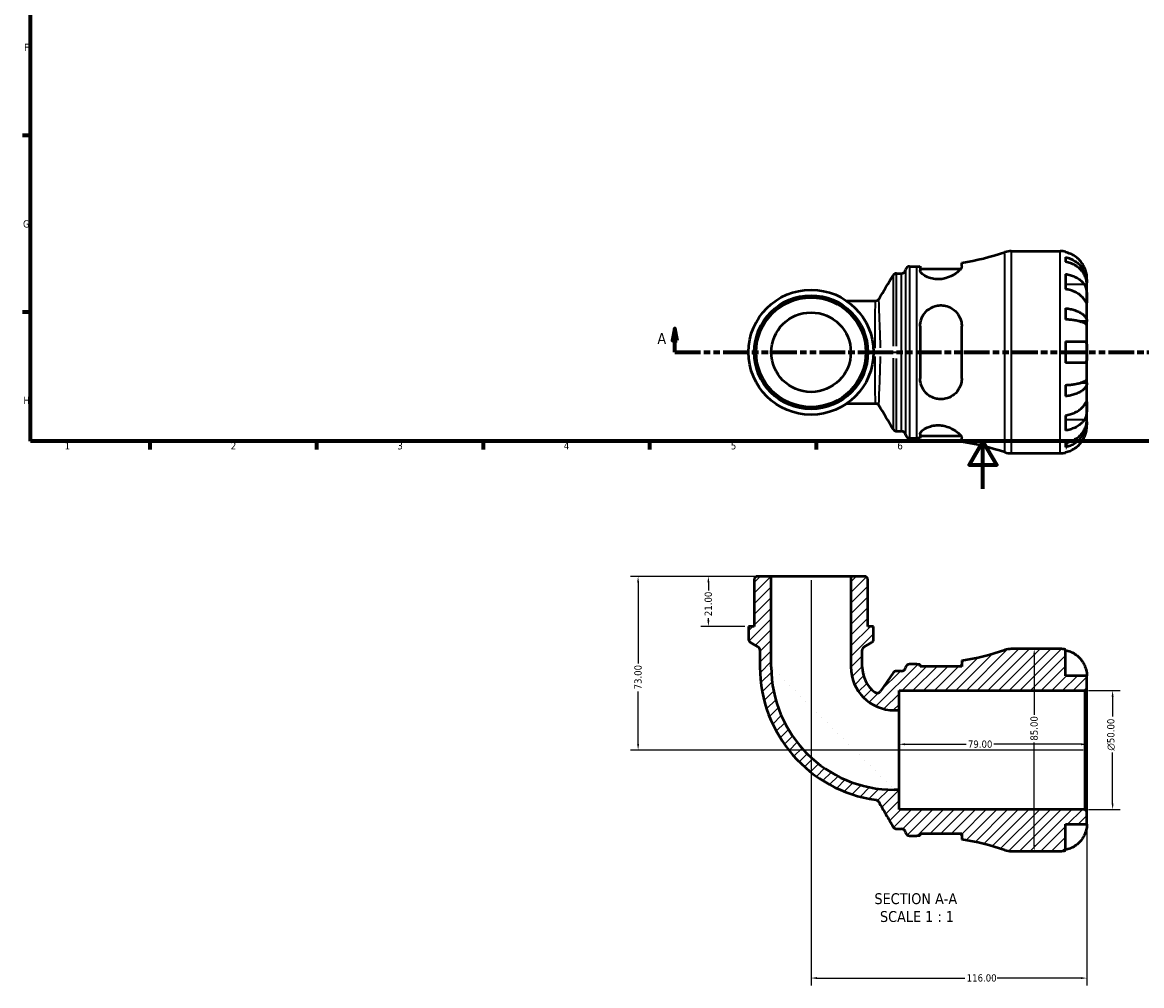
# Model space of a CAD drawing. Header units: millimetres. Extents: x 0 to 902, y -209 to 612.
# Tile 1 of 5: x 17 to 487, y -209 to 196. Entities that reach past the tile are written whole.
import ezdxf

# ---------------------------------------------------------------- set-up
doc = ezdxf.new("R2010")
doc.units = ezdxf.units.MM
doc.linetypes.add('DOUBLE_DASH_CHAIN', pattern=[1.2403, 0.6614, -0.0827, 0.1654, -0.0827, 0.1654, -0.0827])
for name, color, linetype, lineweight in [('Border (ANSI)', 7, 'Continuous', 70), ('Dimension (ANSI)', 7, 'Continuous', 25), ('Hatch (ANSI)', 7, 'Continuous', 18), ('Section Line (ANSI)', 7, 'DOUBLE_DASH_CHAIN', 70), ('Symbol (ANSI)', 7, 'Continuous', 25), ('Visible (ANSI)', 7, 'Continuous', 50), ('Visible Narrow (ANSI)', 7, 'Continuous', 35)]:
    doc.layers.add(name, color=color, linetype=linetype, lineweight=lineweight)
doc.styles.add('Label Text (ANSI)', font='tahoma.ttf')
doc.styles.add('Note Text (ANSI)', font='tahoma.ttf')
doc.dimstyles.new('Default - mm (ANSI)', dxfattribs={"dimtxt": 3.048, "dimasz": 2.5, "dimexe": 3.175, "dimexo": 1.6002, "dimgap": 0.8, "dimtad": 0, "dimtoh": 1, "dimrnd": 1e-08, "dimzin": 4, "dimdsep": 46, "dimtxsty": 'Note Text (ANSI)', "dimcen": 0.09, "dimdle": 10, "dimclrd": 256, "dimclre": 256, "dimclrt": 256, "dimadec": 1, "dimazin": 1, "dimtfac": 1, "dimtofl": 0, "dimtmove": 0, "dimatfit": 3, "dimfxl": 1, "dimtolj": 1, "dimtzin": 4, "dimlwd": -1, "dimlwe": -1, "dimarcsym": 0})

# ---------------------------------------------------------------- blocks, each defined once
blk = doc.blocks.new('Borders Default Border')
at = {"layer": 'Border (ANSI)'}
for p, q in [((20, 148.5), (16.55, 148.5)), ((20, 74.25), (16.55, 74.25)), ((70.08, 20), (70.08, 16.55)), ((140.17, 20), (140.17, 16.55)), ((210.25, 20), (210.25, 16.55)), ((280.33, 20), (280.33, 16.55)), ((350.42, 20), (350.42, 16.55))]:
    blk.add_line(p, q, dxfattribs=at)
at = {"layer": 'Border (ANSI)', "flags": 128}
for points in [[(20, 20), (20, 574), (821, 574), (821, 20), (20, 20)], [(420.5, 0), (420.5, 20), (414.73, 10), (426.27, 10), (420.5, 20)]]:
    blk.add_lwpolyline(points, dxfattribs=at)
at = {"layer": 'Border (ANSI)', "char_height": 3.05, "attachment_point": 7, "style": 'Note Text (ANSI)'}
for s, insert in [('F', (17.29, 184.1)), ('G', (16.81, 109.79)), ('H', (16.97, 35.6)), ('1', (34.35, 16.55)), ('2', (104.2, 16.55)), ('3', (174.26, 16.49)), ('4', (244.23, 16.55)), ('5', (314.48, 16.49)), ('6', (384.49, 16.49)), ('7', (454.6, 16.55))]:
    blk.add_mtext(s, dxfattribs=dict(at, insert=insert))
blk = doc.blocks.new('2dTransSection0')
at = {"layer": 'Section Line (ANSI)', "linetype": 'Continuous'}
for p, q in [((290.94, 67.4), (289.94, 62.4)), ((290.94, 62.4), (290.94, 67.4)), ((291.94, 62.4), (290.94, 67.4)), ((585.17, 67.4), (584.17, 62.4)), ((585.17, 62.4), (585.17, 67.4)), ((586.17, 62.4), (585.17, 67.4)), ((289.94, 62.4), (291.94, 62.4)), ((290.94, 57.4), (290.94, 62.4)), ((584.17, 62.4), (586.17, 62.4)), ((585.17, 57.4), (585.17, 62.4)), ((290.94, 57.4), (301.6, 57.4)), ((574.51, 57.4), (585.17, 57.4))]:
    blk.add_line(p, q, dxfattribs=at)
at = {"layer": 'Section Line (ANSI)', "linetype": 'DOUBLE_DASH_CHAIN', "ltscale": 16.330755}
blk.add_line((290.94, 57.4), (585.17, 57.4), dxfattribs=at)
at = {"layer": 'Section Line (ANSI)', "linetype": 'Continuous', "flags": 128}
for points in [[(291.94, 62.4), (290.94, 67.4), (289.94, 62.4), (291.94, 62.4)], [(586.17, 62.4), (585.17, 67.4), (584.17, 62.4), (586.17, 62.4)]]:
    blk.add_lwpolyline(points, dxfattribs=at)
at = {"layer": 'Section Line (ANSI)'}
for points in [[(291.94, 62.4), (290.94, 67.4), (289.94, 62.4), (291.94, 62.4)], [(586.17, 62.4), (585.17, 67.4), (584.17, 62.4), (586.17, 62.4)]]:
    blk.add_solid(points, dxfattribs=at)
at = {"layer": 'Section Line (ANSI)', "char_height": 4.57, "attachment_point": 7, "style": 'Label Text (ANSI)'}
for insert in [(283.58, 60.9), (588.64, 60.9)]:
    blk.add_mtext('A', dxfattribs=dict(at, insert=insert))
blk = doc.blocks.new('*D7')
at = {"layer": 'Defpoints', "color": 0, "transparency": 16777216}
for p in [(385.19, -107.47), (385.19, -109.89), (464.19, -109.89)]:
    blk.add_point(p, dxfattribs=at)
at = {"layer": 'Dimension (ANSI)', "transparency": 16777216}
for p, q in [((387.69, -107.47), (413.37, -107.47)), ((461.69, -107.47), (425.02, -107.47))]:
    blk.add_line(p, q, dxfattribs=at)
for points in [[(387.69, -107.05), (387.69, -107.89), (385.19, -107.47)], [(461.69, -107.05), (461.69, -107.89), (464.19, -107.47)]]:
    blk.add_solid(points, dxfattribs=at)
at = {"layer": 'Dimension (ANSI)', "transparency": 16777216, "insert": (414.17, -105.88), "char_height": 3.048, "attachment_point": 1, "style": 'Note Text (ANSI)'}
blk.add_mtext('\\A1;79.00', dxfattribs=at)
blk = doc.blocks.new('*D8')
at = {"layer": 'Defpoints', "color": 0, "transparency": 16777216}
for p in [(463.34, -84.89), (475.02, -84.89), (463.34, -134.89)]:
    blk.add_point(p, dxfattribs=at)
at = {"layer": 'Dimension (ANSI)', "transparency": 16777216}
for p, q in [((464.94, -84.89), (478.19, -84.89)), ((475.02, -87.39), (475.02, -95.81)), ((475.02, -132.39), (475.02, -110.96)), ((464.94, -134.89), (478.19, -134.89))]:
    blk.add_line(p, q, dxfattribs=at)
for points in [[(474.6, -87.39), (475.43, -87.39), (475.02, -84.89)], [(474.6, -132.39), (475.43, -132.39), (475.02, -134.89)]]:
    blk.add_solid(points, dxfattribs=at)
at = {"layer": 'Dimension (ANSI)', "transparency": 16777216, "insert": (472.72, -110.16), "char_height": 3.048, "attachment_point": 1, "rotation": 90, "style": 'Note Text (ANSI)'}
blk.add_mtext('\\A1;\\fAIGDT|b0|i0;\\H3.0480;\\ln\\fTahoma|b0|i0;\\H3.0480;50.00', dxfattribs=at)
blk = doc.blocks.new('*D9')
at = {"layer": 'Defpoints', "color": 0, "transparency": 16777216}
for p in [(331.46, -36.89), (305.03, -57.89), (321.9, -57.89)]:
    blk.add_point(p, dxfattribs=at)
at = {"layer": 'Dimension (ANSI)', "transparency": 16777216}
for p, q in [((329.86, -36.89), (301.85, -36.89)), ((305.03, -39.39), (305.03, -42.76)), ((305.03, -55.39), (305.03, -54.39)), ((320.3, -57.89), (301.85, -57.89))]:
    blk.add_line(p, q, dxfattribs=at)
for points in [[(304.61, -39.39), (305.45, -39.39), (305.03, -36.89)], [(304.61, -55.39), (305.45, -55.39), (305.03, -57.89)]]:
    blk.add_solid(points, dxfattribs=at)
at = {"layer": 'Dimension (ANSI)', "transparency": 16777216, "insert": (303.44, -53.59), "char_height": 3.048, "attachment_point": 1, "rotation": 90, "style": 'Note Text (ANSI)'}
blk.add_mtext('\\A1;21.00', dxfattribs=at)
blk = doc.blocks.new('*D10')
at = {"layer": 'Defpoints', "color": 0, "transparency": 16777216}
for p in [(331.46, -36.89), (275.47, -109.89), (464.19, -109.89)]:
    blk.add_point(p, dxfattribs=at)
at = {"layer": 'Dimension (ANSI)', "transparency": 16777216}
for p, q in [((329.86, -36.89), (272.3, -36.89)), ((275.47, -39.39), (275.47, -73.56)), ((275.47, -107.39), (275.47, -85.21)), ((462.59, -109.89), (272.3, -109.89))]:
    blk.add_line(p, q, dxfattribs=at)
for points in [[(275.06, -39.39), (275.89, -39.39), (275.47, -36.89)], [(275.06, -107.39), (275.89, -107.39), (275.47, -109.89)]]:
    blk.add_solid(points, dxfattribs=at)
at = {"layer": 'Dimension (ANSI)', "transparency": 16777216, "insert": (273.89, -84.41), "char_height": 3.048, "attachment_point": 1, "rotation": 90, "style": 'Note Text (ANSI)'}
blk.add_mtext('\\A1;73.00', dxfattribs=at)
blk = doc.blocks.new('*D11')
at = {"layer": 'Defpoints', "color": 0, "transparency": 16777216}
for p in [(348.19, -36.89), (464.19, -135.74), (464.19, -205.8)]:
    blk.add_point(p, dxfattribs=at)
at = {"layer": 'Dimension (ANSI)', "transparency": 16777216}
for p, q in [((348.19, -38.49), (348.19, -208.97)), ((464.19, -137.34), (464.19, -208.97)), ((350.69, -205.8), (412.85, -205.8)), ((461.69, -205.8), (426.53, -205.8))]:
    blk.add_line(p, q, dxfattribs=at)
for points in [[(350.69, -205.38), (350.69, -206.22), (348.19, -205.8)], [(461.69, -205.38), (461.69, -206.22), (464.19, -205.8)]]:
    blk.add_solid(points, dxfattribs=at)
at = {"layer": 'Dimension (ANSI)', "transparency": 16777216, "insert": (413.65, -204.21), "char_height": 3.048, "attachment_point": 1, "style": 'Note Text (ANSI)'}
blk.add_mtext('\\A1;116.00', dxfattribs=at)
blk = doc.blocks.new('*D12')
at = {"layer": 'Defpoints', "color": 0, "transparency": 16777216}
for p in [(442.05, -67.39), (442.05, -67.39), (442.05, -152.39)]:
    blk.add_point(p, dxfattribs=at)
at = {"layer": 'Dimension (ANSI)', "transparency": 16777216}
for p, q in [((442.05, -69.89), (442.05, -95.04)), ((442.05, -149.89), (442.05, -106.74))]:
    blk.add_line(p, q, dxfattribs=at)
for points in [[(441.63, -69.89), (442.47, -69.89), (442.05, -67.39)], [(441.63, -149.89), (442.47, -149.89), (442.05, -152.39)]]:
    blk.add_solid(points, dxfattribs=at)
at = {"layer": 'Dimension (ANSI)', "transparency": 16777216, "insert": (440.46, -105.94), "char_height": 3.048, "attachment_point": 1, "rotation": 90, "style": 'Note Text (ANSI)'}
blk.add_mtext('\\A1;85.00', dxfattribs=at)

msp = doc.modelspace()

# ---------------------------------------------------------------- hatches: boundary and pattern name
at = {"layer": 'Hatch (ANSI)'}
h = msp.add_hatch(dxfattribs=at)
h.set_pattern_fill('ANSI31', color=256, scale=25.4, style=0)
h.set_pattern_definition([(45, (0, 0), (-2.245064, 2.245064), [])])
edge = h.paths.add_edge_path()
edge.add_ellipse((432.402, -143.886), major_axis=(-2.659, -8.073), ratio=1, start_angle=0, end_angle=18.23145)
edge.add_line((432.402, -152.386), (452.943, -152.386))
edge.add_ellipse((452.943, -141.136), major_axis=(0, -11.25), ratio=1, start_angle=0, end_angle=11.53696)
edge.add_line((455.193, -152.159), (455.193, -141.136))
edge.add_line((455.193, -141.136), (464.193, -141.136))
edge.add_line((464.193, -141.136), (464.193, -135.736))
edge.add_line((464.193, -135.736), (463.343, -134.886))
edge.add_line((463.343, -134.886), (385.193, -134.886))
edge.add_line((385.193, -134.886), (385.193, -126.617))
edge.add_line((385.193, -126.617), (383.191, -126.617))
edge.add_ellipse((383.191, -74.889), major_axis=(0, -51.729), ratio=1, start_angle=270, end_angle=360, ccw=False)
edge.add_line((331.462, -74.889), (331.462, -36.886))
edge.add_line((331.462, -36.886), (325.142, -36.886))
edge.add_line((325.142, -36.886), (324.292, -37.736))
edge.add_line((324.292, -37.736), (324.292, -57.886))
edge.add_line((324.292, -57.886), (321.902, -57.886))
edge.add_line((321.902, -57.886), (321.902, -63.205))
edge.add_ellipse((323.602, -63.205), major_axis=(-1.7, 0), ratio=1, start_angle=0, end_angle=60)
edge.add_line((322.752, -64.677), (325.832, -66.455))
edge.add_ellipse((324.982, -67.928), major_axis=(0.85, 1.472), ratio=1, start_angle=300, end_angle=360, ccw=False)
edge.add_line((326.682, -67.928), (326.682, -74.889))
edge.add_ellipse((383.191, -74.889), major_axis=(-56.509, 0), ratio=1, start_angle=0, end_angle=82.0789)
edge.add_spline(control_points=[(375.403, -130.858), (375.549, -130.879), (375.692, -130.918), (375.964, -131.032), (376.092, -131.107), (376.384, -131.332), (376.531, -131.5), (376.641, -131.692)], knot_values=[-0.1548536, -0.1548536, -0.1548536, -0.1548536, -0.1106316, -0.1106316, -0.0664096, -0.0664096, 0, 0, 0, 0], degree=3, periodic=0)
edge.add_line((376.641, -131.692), (382.7, -142.186))
edge.add_spline(control_points=[(382.7, -142.186), (382.794, -142.348), (382.913, -142.493), (383.194, -142.739), (383.354, -142.838), (383.732, -142.993), (383.951, -143.036), (384.172, -143.036)], knot_values=[-0.1784834, -0.1784834, -0.1784834, -0.1784834, -0.1224465, -0.1224465, -0.0664096, -0.0664096, 0, 0, 0, 0], degree=3, periodic=0)
edge.add_line((384.172, -143.036), (386.258, -143.036))
edge.add_ellipse((386.258, -144.736), major_axis=(0, 1.7), ratio=1, start_angle=277.18076, end_angle=360, ccw=False)
edge.add_ellipse((389.631, -144.311), major_axis=(-1.687, -0.212), ratio=1, start_angle=0, end_angle=82.81924)
edge.add_line((389.631, -146.011), (392.671, -146.011))
edge.add_ellipse((392.671, -264.504), major_axis=(0, 118.493), ratio=1, start_angle=359.33029, end_angle=360, ccw=False)
edge.add_line((394.056, -146.019), (394.056, -145.011))
edge.add_line((394.056, -145.011), (411.556, -145.011))
edge.add_line((411.556, -145.011), (411.556, -147.526))
edge.add_ellipse((392.671, -264.504), major_axis=(18.885, 116.979), ratio=1, start_angle=350.93924, end_angle=360, ccw=False)
edge = h.paths.add_edge_path()
edge.add_ellipse((432.402, -75.886), major_axis=(0, 8.5), ratio=1, start_angle=0, end_angle=18.23145)
edge.add_ellipse((392.671, 44.732), major_axis=(37.071, -112.545), ratio=1, start_angle=350.93924, end_angle=360, ccw=False)
edge.add_line((411.556, -72.247), (411.556, -74.761))
edge.add_line((411.556, -74.761), (394.056, -74.761))
edge.add_line((394.056, -74.761), (394.056, -73.753))
edge.add_ellipse((392.671, 44.732), major_axis=(1.385, -118.485), ratio=1, start_angle=359.33029, end_angle=360, ccw=False)
edge.add_line((392.671, -73.761), (389.631, -73.761))
edge.add_ellipse((389.631, -75.461), major_axis=(0, 1.7), ratio=1, start_angle=0, end_angle=82.81924)
edge.add_ellipse((386.258, -75.036), major_axis=(1.687, -0.213), ratio=1, start_angle=277.18076, end_angle=360, ccw=False)
edge.add_line((386.258, -76.736), (384.086, -76.736))
edge.add_ellipse((384.086, -78.436), major_axis=(0, 1.7), ratio=1, start_angle=0, end_angle=55.55118)
edge.add_line((382.684, -77.475), (377.396, -85.184))
edge.add_ellipse((375.994, -84.222), major_axis=(1.402, -0.962), ratio=1, start_angle=266.81459, end_angle=360, ccw=False)
edge.add_ellipse((383.191, -74.889), major_axis=(-8.235, -10.68), ratio=1, start_angle=307.63424, end_angle=360, ccw=False)
edge.add_line((369.705, -74.889), (369.705, -67.928))
edge.add_ellipse((371.405, -67.928), major_axis=(-1.7, 0), ratio=1, start_angle=300, end_angle=360, ccw=False)
edge.add_line((370.555, -66.455), (373.635, -64.677))
edge.add_ellipse((372.785, -63.205), major_axis=(0.85, -1.472), ratio=1, start_angle=0, end_angle=60)
edge.add_line((374.485, -63.205), (374.485, -57.886))
edge.add_line((374.485, -57.886), (372.095, -57.886))
edge.add_line((372.095, -57.886), (372.095, -37.736))
edge.add_line((372.095, -37.736), (371.245, -36.886))
edge.add_line((371.245, -36.886), (364.924, -36.886))
edge.add_line((364.924, -36.886), (364.924, -74.889))
edge.add_ellipse((383.191, -74.889), major_axis=(-18.266, 0), ratio=1, start_angle=0, end_angle=90)
edge.add_line((383.191, -93.155), (385.193, -93.155))
edge.add_line((385.193, -93.155), (385.193, -84.886))
edge.add_line((385.193, -84.886), (463.343, -84.886))
edge.add_line((463.343, -84.886), (464.193, -84.036))
edge.add_line((464.193, -84.036), (464.193, -78.636))
edge.add_line((464.193, -78.636), (455.193, -78.636))
edge.add_line((455.193, -78.636), (455.193, -67.614))
edge.add_ellipse((452.943, -78.636), major_axis=(2.25, 11.023), ratio=1, start_angle=0, end_angle=11.53696)
edge.add_line((452.943, -67.386), (432.402, -67.386))

# ---------------------------------------------------------------- linework, layer by layer
at = {"layer": 'Visible (ANSI)'}
for p, q in [((432.402, 99.901), (452.943, 99.901)), ((455.193, 99.674), (455.193, 99.433)), ((411.556, 93.397), (411.556, 95.041)), ((455.193, 97.358), (455.193, 95.413)), ((384.154, 90.551), (386.258, 90.551)), ((389.631, 93.526), (392.671, 93.526)), ((394.056, 93.534), (394.056, 91.819)), ((394.056, 92.526), (411.226, 92.526)), ((455.193, 90.304), (455.193, 83.94)), ((464.193, 86.64), (464.159, 86.64)), ((464.193, 86.64), (464.193, 88.651)), ((464.193, 85.875), (464.193, 86.64)), ((464.193, 79.498), (464.193, 85.875)), ((375.248, 78.912), (363.31, 78.912)), ((455.193, 75.896), (455.193, 71.202)), ((464.193, 70.278), (464.193, 79.498)), ((394.056, 68.401), (394.056, 46.401)), ((411.556, 46.401), (411.556, 68.401)), ((464.193, 70.278), (461.465, 70.278)), ((464.193, 68.43), (464.193, 70.278)), ((464.193, 57.401), (464.193, 68.43)), ((455.193, 61.901), (455.193, 52.901)), ((464.193, 46.372), (464.193, 57.401)), ((455.193, 43.6), (455.193, 38.906)), ((464.193, 44.524), (461.465, 44.524)), ((464.193, 44.524), (464.193, 46.372)), ((464.193, 35.304), (464.193, 44.524)), ((363.31, 35.89), (375.248, 35.89)), ((464.193, 28.927), (464.193, 35.304)), ((455.193, 30.861), (455.193, 24.498)), ((464.193, 28.162), (464.193, 28.927)), ((384.154, 24.251), (386.258, 24.251)), ((464.193, 28.162), (464.159, 28.162)), ((464.193, 26.151), (464.193, 28.162)), ((389.631, 21.276), (392.671, 21.276)), ((394.056, 22.983), (394.056, 21.268)), ((394.056, 22.276), (411.226, 22.276)), ((411.556, 19.761), (411.556, 21.405)), ((455.193, 19.389), (455.193, 17.444)), ((432.402, 14.901), (452.943, 14.901)), ((455.193, 15.368), (455.193, 15.128)), ((325.142, -36.886), (324.292, -37.736)), ((331.462, -36.886), (325.142, -36.886)), ((331.462, -74.889), (331.462, -36.886)), ((364.924, -36.886), (331.462, -36.886)), ((371.245, -36.886), (364.924, -36.886)), ((364.924, -36.886), (364.924, -74.889)), ((372.095, -37.736), (371.245, -36.886)), ((324.292, -37.736), (324.292, -57.886)), ((372.095, -57.886), (372.095, -37.736)), ((324.292, -57.886), (321.902, -57.886)), ((321.902, -57.886), (321.902, -63.205)), ((374.485, -57.886), (372.095, -57.886)), ((374.485, -63.205), (374.485, -57.886)), ((322.752, -64.677), (325.832, -66.455)), ((370.555, -66.455), (373.635, -64.677)), ((326.682, -67.928), (326.682, -74.889)), ((369.705, -74.889), (369.705, -67.928)), ((452.943, -67.386), (432.402, -67.386)), ((455.193, -78.636), (455.193, -67.614)), ((392.671, -73.761), (389.631, -73.761)), ((394.056, -74.761), (394.056, -73.753)), ((411.556, -74.761), (394.056, -74.761)), ((411.556, -72.247), (411.556, -74.761)), ((382.684, -77.475), (377.396, -85.184)), ((386.258, -76.736), (384.086, -76.736)), ((464.193, -78.636), (455.193, -78.636)), ((464.193, -84.036), (464.193, -78.636)), ((463.343, -84.886), (464.193, -84.036)), ((464.193, -135.736), (464.193, -84.036)), ((385.193, -93.155), (385.193, -84.886)), ((385.193, -84.886), (463.343, -84.886)), ((463.343, -84.886), (463.343, -134.886)), ((383.191, -93.155), (385.193, -93.155)), ((385.193, -126.617), (385.193, -93.155)), ((385.193, -126.617), (383.191, -126.617)), ((385.193, -134.886), (385.193, -126.617)), ((463.343, -134.886), (385.193, -134.886)), ((464.193, -135.736), (463.343, -134.886)), ((464.193, -141.136), (464.193, -135.736)), ((455.193, -152.159), (455.193, -141.136)), ((455.193, -141.136), (464.193, -141.136)), ((384.172, -143.036), (386.258, -143.036)), ((394.056, -146.019), (394.056, -145.011)), ((394.056, -145.011), (411.556, -145.011)), ((411.556, -145.011), (411.556, -147.526)), ((389.631, -146.011), (392.671, -146.011)), ((432.402, -152.386), (452.943, -152.386))]:
    msp.add_line(p, q, dxfattribs=at)
for radius in [26.292, 23.901, 23.052, 16.731]:
    msp.add_circle((348.193, 57.401), radius, dxfattribs=at)
for centre, radius, start, end in [((392.671, 212.019), 118.493, 279.17069, 288.23145), ((432.402, 91.401), 8.5, 90, 108.23145), ((452.943, 88.651), 11.25, 78.46304, 90), ((386.258, 92.251), 1.7, 270, 352.81924), ((389.631, 91.826), 1.7, 90, 172.81924), ((392.671, 212.019), 118.493, 270, 270.66971), ((386.258, 22.551), 1.7, 7.18076, 90), ((389.631, 22.976), 1.7, 187.18076, 270), ((392.671, -97.217), 118.493, 89.33029, 90), ((392.671, -97.217), 118.493, 71.76855, 80.82931), ((432.402, 23.401), 8.5, 251.76855, 270), ((452.943, 26.151), 11.25, 270, 281.53696), ((323.602, -63.205), 1.7, 180, 240), ((372.785, -63.205), 1.7, 300, 0), ((324.982, -67.928), 1.7, 0, 60), ((371.405, -67.928), 1.7, 120, 180), ((392.671, 44.732), 118.493, 279.17069, 288.23145), ((432.402, -75.886), 8.5, 90, 108.23145), ((452.943, -78.636), 11.25, 78.46304, 90), ((383.191, -74.889), 56.509, 180, 262.0789), ((383.191, -74.889), 51.729, 180, 270), ((383.191, -74.889), 18.266, 180, 270), ((383.191, -74.889), 13.486, 180, 232.36576), ((386.258, -75.036), 1.7, 270, 352.81924), ((389.631, -75.461), 1.7, 90, 172.81924), ((392.671, 44.732), 118.493, 270, 270.66971), ((384.086, -78.436), 1.7, 90, 145.55118), ((375.994, -84.222), 1.7, 232.36576, 325.55118), ((386.258, -144.736), 1.7, 7.18076, 90), ((389.631, -144.311), 1.7, 187.18076, 270), ((392.671, -264.504), 118.493, 89.33029, 90), ((392.671, -264.504), 118.493, 71.76855, 80.82931), ((432.402, -143.886), 8.5, 251.76855, 270), ((452.943, -141.136), 11.25, 270, 281.53696)]:
    msp.add_arc(centre, radius, start, end, dxfattribs=at)
for points, knots in [([(463.126, 93.151), (462.893, 93.651), (462.61, 94.159), (461.868, 95.276), (461.379, 95.864), (460.396, 96.851), (459.812, 97.34), (458.554, 98.184), (457.88, 98.539), (456.616, 99.064), (455.913, 99.286), (455.193, 99.433)], [5.50227189, 5.50227189, 5.50227189, 5.50227189, 5.66172607, 5.66172607, 5.87111315, 5.87111315, 6.07951382, 6.07951382, 6.28791448, 6.28791448, 6.49007585, 6.49007585, 6.49007585, 6.49007585]), ([(455.193, 97.358), (455.915, 97.215), (456.619, 96.999), (457.884, 96.491), (458.558, 96.148), (459.817, 95.333), (460.401, 94.86), (461.384, 93.907), (461.872, 93.338), (462.714, 92.115), (463.068, 91.46), (463.601, 90.212), (463.828, 89.503), (464.125, 88.056), (464.193, 87.317), (464.193, 86.64)], [0.2134337, 0.2134337, 0.2134337, 0.2134337, 0.41601, 0.41601, 0.6243485, 0.6243485, 0.832687, 0.832687, 1.0415719, 1.0415719, 1.2504568, 1.2504568, 1.4601279, 1.4601279, 1.6697991, 1.6697991, 1.6697991, 1.6697991]), ([(464.193, 85.875), (464.193, 86.477), (464.125, 87.135), (463.828, 88.423), (463.601, 89.053), (463.068, 90.164), (462.714, 90.747), (461.872, 91.836), (461.384, 92.342), (460.401, 93.19), (459.817, 93.611), (458.558, 94.337), (457.884, 94.642), (456.619, 95.094), (455.915, 95.286), (455.193, 95.413)], [5.0161165, 5.0161165, 5.0161165, 5.0161165, 5.2257877, 5.2257877, 5.4354588, 5.4354588, 5.6443437, 5.6443437, 5.8532286, 5.8532286, 6.0615671, 6.0615671, 6.2699056, 6.2699056, 6.472482, 6.472482, 6.472482, 6.472482]), ([(384.154, 90.551), (383.973, 90.551), (383.793, 90.52), (383.472, 90.418), (383.335, 90.346), (383.113, 90.201), (383.028, 90.128), (382.891, 89.993), (382.84, 89.932), (382.757, 89.822), (382.725, 89.774), (382.698, 89.729), (382.697, 89.727), (382.696, 89.725)], [6.2831827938, 6.2831827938, 6.2831827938, 6.2831827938, 6.2834760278, 6.2834760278, 6.2837822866, 6.2837822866, 6.2840885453, 6.2840885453, 6.284394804, 6.284394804, 6.2847010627, 6.2847010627, 6.2847140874, 6.2847140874, 6.2847140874, 6.2847140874]), ([(411.556, 93.397), (411.556, 93.227), (411.502, 93.035), (411.178, 92.376), (410.733, 91.851), (409.483, 90.762), (408.673, 90.195), (406.875, 89.242), (405.916, 88.841), (404.124, 88.35), (403.343, 88.207), (401.806, 88.083), (401.072, 88.094), (399.484, 88.263), (398.669, 88.452), (396.944, 89.038), (396.115, 89.477), (394.825, 90.401), (394.377, 90.887), (394.096, 91.498), (394.056, 91.664), (394.056, 91.819)], [-3.1190111, -3.1190111, -3.1190111, -3.1190111, -2.9425218, -2.9425218, -2.5658323, -2.5658323, -2.1866341, -2.1866341, -1.8519842, -1.8519842, -1.611527, -1.611527, -1.3870833, -1.3870833, -1.11061, -1.11061, -0.7372166, -0.7372166, -0.3497412, -0.3497412, -0.1958212, -0.1958212, -0.1958212, -0.1958212]), ([(455.193, 90.304), (455.913, 90.2), (456.616, 90.043), (457.88, 89.672), (458.554, 89.421), (459.812, 88.824), (460.396, 88.478), (461.379, 87.781), (461.868, 87.364), (462.61, 86.575), (462.893, 86.216), (463.126, 85.862)], [0.21343841, 0.21343841, 0.21343841, 0.21343841, 0.41559978, 0.41559978, 0.62400044, 0.62400044, 0.8324011, 0.8324011, 1.04178819, 1.04178819, 1.20124236, 1.20124236, 1.20124236, 1.20124236]), ([(464.193, 88.651), (464.193, 88.651), (464.194, 88.705), (464.19, 88.927), (464.185, 89.106), (464.142, 89.65), (464.096, 90.049), (463.942, 90.816), (463.863, 91.142), (463.685, 91.741), (463.596, 92.006), (463.391, 92.553), (463.273, 92.832), (463.14, 93.122), (463.133, 93.137), (463.126, 93.151)], [-3.12621297, -3.12621297, -3.12621297, -3.12621297, -3.00592131, -3.00592131, -2.87295675, -2.87295675, -2.69789372, -2.69789372, -2.58338701, -2.58338701, -2.49547573, -2.49547573, -2.40310236, -2.40310236, -2.39831682, -2.39831682, -2.39831682, -2.39831682]), ([(463.126, 85.862), (463.185, 85.773), (463.242, 85.679), (463.418, 85.362), (463.528, 85.122), (463.728, 84.588), (463.814, 84.294), (463.988, 83.547), (464.057, 83.087), (464.158, 82.055), (464.178, 81.494), (464.196, 80.419), (464.193, 79.919), (464.193, 79.498)], [-0.72474413, -0.72474413, -0.72474413, -0.72474413, -0.68292689, -0.68292689, -0.58946764, -0.58946764, -0.49014387, -0.49014387, -0.34933517, -0.34933517, -0.17856496, -0.17856496, 0, 0, 0, 0]), ([(463.126, 79.498), (462.893, 79.852), (462.61, 80.211), (461.868, 81), (461.379, 81.417), (460.396, 82.114), (459.812, 82.46), (458.554, 83.057), (457.88, 83.308), (456.616, 83.679), (455.913, 83.836), (455.193, 83.94)], [5.50227189, 5.50227189, 5.50227189, 5.50227189, 5.66172607, 5.66172607, 5.87111315, 5.87111315, 6.07951382, 6.07951382, 6.28791448, 6.28791448, 6.49007585, 6.49007585, 6.49007585, 6.49007585]), ([(376.704, 79.736), (376.677, 79.692), (376.646, 79.643), (376.562, 79.533), (376.511, 79.471), (376.375, 79.337), (376.291, 79.264), (376.072, 79.12), (375.936, 79.049), (375.617, 78.944), (375.433, 78.912), (375.248, 78.912)], [1.543986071, 1.543986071, 1.543986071, 1.543986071, 1.546218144, 1.546218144, 1.548450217, 1.548450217, 1.55068229, 1.55068229, 1.552914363, 1.552914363, 1.555146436, 1.555146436, 1.555146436, 1.555146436]), ([(394.056, 68.401), (394.056, 68.866), (394.093, 69.328), (394.35, 70.936), (394.762, 72.031), (395.988, 74.01), (396.812, 74.89), (398.541, 76.094), (399.363, 76.499), (400.961, 76.986), (401.696, 77.112), (403.219, 77.176), (403.985, 77.104), (405.71, 76.717), (406.625, 76.332), (408.52, 75.149), (409.429, 74.254), (410.738, 72.263), (411.182, 71.189), (411.503, 69.502), (411.556, 68.955), (411.556, 68.401)], [-3.0744805, -3.0744805, -3.0744805, -3.0744805, -2.9275472, -2.9275472, -2.5564656, -2.5564656, -2.1770295, -2.1770295, -1.8962541, -1.8962541, -1.6711798, -1.6711798, -1.4362173, -1.4362173, -1.1221314, -1.1221314, -0.7060755, -0.7060755, -0.3297742, -0.3297742, -0.1550611, -0.1550611, -0.1550611, -0.1550611]), ([(455.193, 75.896), (455.915, 75.821), (456.619, 75.708), (457.884, 75.442), (458.558, 75.262), (459.817, 74.834), (460.401, 74.587), (461.384, 74.087), (461.872, 73.789), (462.714, 73.148), (463.068, 72.804), (463.601, 72.15), (463.828, 71.779), (464.125, 71.02), (464.193, 70.632), (464.193, 70.278)], [0.2134337, 0.2134337, 0.2134337, 0.2134337, 0.41601, 0.41601, 0.6243485, 0.6243485, 0.832687, 0.832687, 1.0415719, 1.0415719, 1.2504568, 1.2504568, 1.4601279, 1.4601279, 1.6697991, 1.6697991, 1.6697991, 1.6697991]), ([(464.193, 79.498), (464.193, 79.257), (464.194, 79.044), (464.192, 78.67), (464.189, 78.516), (464.168, 78.25), (464.143, 78.176), (464.043, 78.184), (463.971, 78.26), (463.792, 78.499), (463.704, 78.627), (463.501, 78.93), (463.388, 79.101), (463.219, 79.358), (463.173, 79.427), (463.126, 79.498)], [0, 0, 0, 0, 0.10230486, 0.10230486, 0.2116531, 0.2116531, 0.35868741, 0.35868741, 0.49861539, 0.49861539, 0.59613895, 0.59613895, 0.69034298, 0.69034298, 0.72355027, 0.72355027, 0.72355027, 0.72355027]), ([(464.193, 68.43), (464.193, 68.605), (464.125, 68.796), (463.828, 69.17), (463.601, 69.354), (463.068, 69.676), (462.714, 69.846), (461.872, 70.162), (461.384, 70.309), (460.401, 70.556), (459.817, 70.678), (458.558, 70.889), (457.884, 70.977), (456.619, 71.109), (455.915, 71.165), (455.193, 71.202)], [5.0161165, 5.0161165, 5.0161165, 5.0161165, 5.2257877, 5.2257877, 5.4354588, 5.4354588, 5.6443437, 5.6443437, 5.8532286, 5.8532286, 6.0615671, 6.0615671, 6.2699056, 6.2699056, 6.472482, 6.472482, 6.472482, 6.472482]), ([(455.193, 61.901), (455.913, 61.901), (456.616, 61.901), (457.88, 61.901), (458.554, 61.901), (459.812, 61.901), (460.396, 61.901), (461.379, 61.901), (461.868, 61.901), (462.61, 61.901), (462.893, 61.901), (463.126, 61.901)], [0.21343841, 0.21343841, 0.21343841, 0.21343841, 0.41559978, 0.41559978, 0.62400044, 0.62400044, 0.8324011, 0.8324011, 1.04178819, 1.04178819, 1.20124236, 1.20124236, 1.20124236, 1.20124236]), ([(463.126, 61.901), (463.224, 61.901), (463.315, 61.886), (463.485, 61.826), (463.562, 61.782), (463.721, 61.644), (463.797, 61.544), (463.979, 61.193), (464.056, 60.892), (464.158, 60.123), (464.178, 59.651), (464.196, 58.585), (464.193, 57.997), (464.193, 57.401)], [-0.72877811, -0.72877811, -0.72877811, -0.72877811, -0.65864576, -0.65864576, -0.58948737, -0.58948737, -0.50282865, -0.50282865, -0.34782332, -0.34782332, -0.17870564, -0.17870564, 0, 0, 0, 0]), ([(464.193, 57.401), (464.193, 56.982), (464.194, 56.566), (464.189, 55.677), (464.182, 55.216), (464.13, 54.427), (464.089, 54.096), (463.959, 53.579), (463.878, 53.384), (463.707, 53.145), (463.632, 53.072), (463.472, 52.969), (463.39, 52.936), (463.245, 52.907), (463.187, 52.901), (463.126, 52.901)], [0, 0, 0, 0, 0.1255823, 0.1255823, 0.27758688, 0.27758688, 0.41565829, 0.41565829, 0.53558864, 0.53558864, 0.6106285, 0.6106285, 0.67830711, 0.67830711, 0.7205994, 0.7205994, 0.7205994, 0.7205994]), ([(463.126, 52.901), (462.893, 52.901), (462.61, 52.901), (461.868, 52.901), (461.379, 52.901), (460.396, 52.901), (459.812, 52.901), (458.554, 52.901), (457.88, 52.901), (456.616, 52.901), (455.913, 52.901), (455.193, 52.901)], [5.50227189, 5.50227189, 5.50227189, 5.50227189, 5.66172607, 5.66172607, 5.87111315, 5.87111315, 6.07951382, 6.07951382, 6.28791448, 6.28791448, 6.49007585, 6.49007585, 6.49007585, 6.49007585]), ([(411.556, 46.401), (411.556, 45.842), (411.502, 45.29), (411.178, 43.6), (410.733, 42.527), (409.483, 40.633), (408.673, 39.808), (406.875, 38.588), (405.916, 38.152), (404.124, 37.716), (403.343, 37.631), (401.806, 37.677), (401.072, 37.792), (399.484, 38.255), (398.669, 38.64), (396.944, 39.796), (396.115, 40.645), (394.825, 42.618), (394.377, 43.755), (394.096, 45.431), (394.056, 45.915), (394.056, 46.401)], [-3.1190111, -3.1190111, -3.1190111, -3.1190111, -2.9425218, -2.9425218, -2.5658323, -2.5658323, -2.1866341, -2.1866341, -1.8519842, -1.8519842, -1.611527, -1.611527, -1.3870833, -1.3870833, -1.11061, -1.11061, -0.7372166, -0.7372166, -0.3497412, -0.3497412, -0.1958212, -0.1958212, -0.1958212, -0.1958212]), ([(455.193, 43.6), (455.915, 43.637), (456.619, 43.693), (457.884, 43.824), (458.558, 43.913), (459.817, 44.124), (460.401, 44.246), (461.384, 44.493), (461.872, 44.64), (462.714, 44.956), (463.068, 45.126), (463.601, 45.448), (463.828, 45.632), (464.125, 46.006), (464.193, 46.197), (464.193, 46.372)], [0.2134337, 0.2134337, 0.2134337, 0.2134337, 0.41601, 0.41601, 0.6243485, 0.6243485, 0.832687, 0.832687, 1.0415719, 1.0415719, 1.2504568, 1.2504568, 1.4601279, 1.4601279, 1.6697991, 1.6697991, 1.6697991, 1.6697991]), ([(464.193, 44.524), (464.193, 44.17), (464.125, 43.782), (463.828, 43.023), (463.601, 42.652), (463.068, 41.998), (462.714, 41.654), (461.872, 41.013), (461.384, 40.715), (460.401, 40.215), (459.817, 39.967), (458.558, 39.54), (457.884, 39.36), (456.619, 39.094), (455.915, 38.981), (455.193, 38.906)], [5.0161165, 5.0161165, 5.0161165, 5.0161165, 5.2257877, 5.2257877, 5.4354588, 5.4354588, 5.6443437, 5.6443437, 5.8532286, 5.8532286, 6.0615671, 6.0615671, 6.2699056, 6.2699056, 6.472482, 6.472482, 6.472482, 6.472482]), ([(375.248, 35.89), (375.43, 35.89), (375.612, 35.859), (375.93, 35.756), (376.066, 35.685), (376.287, 35.541), (376.372, 35.468), (376.509, 35.333), (376.56, 35.272), (376.644, 35.161), (376.676, 35.112), (376.703, 35.068), (376.703, 35.067), (376.704, 35.066)], [-1.555141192, -1.555141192, -1.555141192, -1.555141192, -1.552941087, -1.552941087, -1.550708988, -1.550708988, -1.548476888, -1.548476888, -1.546244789, -1.546244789, -1.54401269, -1.54401269, -1.543980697, -1.543980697, -1.543980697, -1.543980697]), ([(455.193, 30.861), (455.913, 30.966), (456.616, 31.123), (457.88, 31.494), (458.554, 31.745), (459.812, 32.342), (460.396, 32.688), (461.379, 33.385), (461.868, 33.801), (462.61, 34.591), (462.893, 34.95), (463.126, 35.304)], [0.21343841, 0.21343841, 0.21343841, 0.21343841, 0.41559978, 0.41559978, 0.62400044, 0.62400044, 0.8324011, 0.8324011, 1.04178819, 1.04178819, 1.20124236, 1.20124236, 1.20124236, 1.20124236]), ([(463.126, 35.304), (463.185, 35.393), (463.242, 35.479), (463.418, 35.747), (463.528, 35.913), (463.728, 36.209), (463.814, 36.335), (463.988, 36.561), (464.057, 36.628), (464.158, 36.614), (464.178, 36.5), (464.196, 36.058), (464.193, 35.725), (464.193, 35.304)], [-0.72474413, -0.72474413, -0.72474413, -0.72474413, -0.68292689, -0.68292689, -0.58946764, -0.58946764, -0.49014387, -0.49014387, -0.34933517, -0.34933517, -0.17856496, -0.17856496, 0, 0, 0, 0]), ([(464.193, 35.304), (464.193, 35.063), (464.194, 34.795), (464.192, 34.197), (464.189, 33.865), (464.168, 33.054), (464.143, 32.568), (464.043, 31.617), (463.971, 31.162), (463.792, 30.428), (463.704, 30.142), (463.501, 29.617), (463.388, 29.378), (463.219, 29.085), (463.173, 29.011), (463.126, 28.94)], [0, 0, 0, 0, 0.10230486, 0.10230486, 0.2116531, 0.2116531, 0.35868741, 0.35868741, 0.49861539, 0.49861539, 0.59613895, 0.59613895, 0.69034298, 0.69034298, 0.72355027, 0.72355027, 0.72355027, 0.72355027]), ([(463.126, 28.94), (462.893, 28.586), (462.61, 28.227), (461.868, 27.437), (461.379, 27.021), (460.396, 26.324), (459.812, 25.978), (458.554, 25.381), (457.88, 25.13), (456.616, 24.759), (455.913, 24.602), (455.193, 24.498)], [5.50227189, 5.50227189, 5.50227189, 5.50227189, 5.66172607, 5.66172607, 5.87111315, 5.87111315, 6.07951382, 6.07951382, 6.28791448, 6.28791448, 6.49007585, 6.49007585, 6.49007585, 6.49007585]), ([(455.193, 19.389), (455.915, 19.516), (456.619, 19.708), (457.884, 20.16), (458.558, 20.465), (459.817, 21.191), (460.401, 21.612), (461.384, 22.46), (461.872, 22.966), (462.714, 24.054), (463.068, 24.637), (463.601, 25.749), (463.828, 26.379), (464.125, 27.667), (464.193, 28.325), (464.193, 28.927)], [0.2134337, 0.2134337, 0.2134337, 0.2134337, 0.41601, 0.41601, 0.6243485, 0.6243485, 0.832687, 0.832687, 1.0415719, 1.0415719, 1.2504568, 1.2504568, 1.4601279, 1.4601279, 1.6697991, 1.6697991, 1.6697991, 1.6697991]), ([(382.696, 25.077), (382.721, 25.034), (382.753, 24.986), (382.834, 24.878), (382.884, 24.817), (383.017, 24.683), (383.101, 24.61), (383.318, 24.465), (383.454, 24.393), (383.777, 24.285), (383.965, 24.251), (384.154, 24.251)], [3.1400740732, 3.1400740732, 3.1400740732, 3.1400740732, 3.140380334, 3.140380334, 3.1406865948, 3.1406865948, 3.1409928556, 3.1409928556, 3.1412991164, 3.1412991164, 3.1416053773, 3.1416053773, 3.1416053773, 3.1416053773]), ([(394.056, 22.983), (394.056, 23.132), (394.093, 23.289), (394.35, 23.872), (394.762, 24.335), (395.988, 25.251), (396.812, 25.704), (398.541, 26.316), (399.363, 26.517), (400.961, 26.703), (401.696, 26.72), (403.219, 26.611), (403.985, 26.48), (405.71, 26.029), (406.625, 25.666), (408.52, 24.714), (409.429, 24.088), (410.738, 22.945), (411.182, 22.42), (411.503, 21.764), (411.556, 21.574), (411.556, 21.405)], [-3.0744805, -3.0744805, -3.0744805, -3.0744805, -2.9275472, -2.9275472, -2.5564656, -2.5564656, -2.1770295, -2.1770295, -1.8962541, -1.8962541, -1.6711798, -1.6711798, -1.4362173, -1.4362173, -1.1221314, -1.1221314, -0.7060755, -0.7060755, -0.3297742, -0.3297742, -0.1550611, -0.1550611, -0.1550611, -0.1550611]), ([(464.193, 28.162), (464.193, 27.485), (464.125, 26.746), (463.828, 25.299), (463.601, 24.59), (463.068, 23.342), (462.714, 22.687), (461.872, 21.463), (461.384, 20.895), (460.401, 19.942), (459.817, 19.469), (458.558, 18.654), (457.884, 18.311), (456.619, 17.803), (455.915, 17.587), (455.193, 17.444)], [5.0161165, 5.0161165, 5.0161165, 5.0161165, 5.2257877, 5.2257877, 5.4354588, 5.4354588, 5.6443437, 5.6443437, 5.8532286, 5.8532286, 6.0615671, 6.0615671, 6.2699056, 6.2699056, 6.472482, 6.472482, 6.472482, 6.472482]), ([(463.126, 21.651), (463.199, 21.806), (463.268, 21.962), (463.443, 22.383), (463.542, 22.646), (463.729, 23.198), (463.812, 23.482), (463.987, 24.169), (464.057, 24.548), (464.158, 25.272), (464.178, 25.586), (464.196, 26.033), (464.193, 26.151), (464.193, 26.151)], [-0.71968867, -0.71968867, -0.71968867, -0.71968867, -0.66913349, -0.66913349, -0.58448293, -0.58448293, -0.49008499, -0.49008499, -0.34765985, -0.34765985, -0.17827673, -0.17827673, 0, 0, 0, 0]), ([(455.193, 15.368), (455.913, 15.516), (456.616, 15.738), (457.88, 16.263), (458.554, 16.618), (459.812, 17.462), (460.396, 17.951), (461.379, 18.937), (461.868, 19.526), (462.61, 20.642), (462.893, 21.151), (463.126, 21.651)], [0.21343841, 0.21343841, 0.21343841, 0.21343841, 0.41559978, 0.41559978, 0.62400044, 0.62400044, 0.8324011, 0.8324011, 1.04178819, 1.04178819, 1.20124236, 1.20124236, 1.20124236, 1.20124236]), ([(455.193, -67.854), (455.913, -68.001), (456.616, -68.224), (457.88, -68.749), (458.554, -69.103), (459.812, -69.947), (460.396, -70.436), (461.379, -71.423), (461.868, -72.011), (462.61, -73.128), (462.893, -73.636), (463.126, -74.136)], [0.21343841, 0.21343841, 0.21343841, 0.21343841, 0.41559978, 0.41559978, 0.62400044, 0.62400044, 0.8324011, 0.8324011, 1.04178819, 1.04178819, 1.20124236, 1.20124236, 1.20124236, 1.20124236]), ([(411.226, -74.761), (411.295, -74.657), (411.354, -74.555), (411.503, -74.249), (411.556, -74.059), (411.556, -73.89)], [-0.41193269, -0.41193269, -0.41193269, -0.41193269, -0.32977421, -0.32977421, -0.15506113, -0.15506113, -0.15506113, -0.15506113]), ([(463.126, -74.136), (463.224, -74.345), (463.315, -74.557), (463.485, -74.979), (463.562, -75.189), (463.721, -75.659), (463.797, -75.916), (463.979, -76.611), (464.056, -77.021), (464.158, -77.763), (464.178, -78.073), (464.196, -78.518), (464.193, -78.636), (464.193, -78.636)], [-0.72877811, -0.72877811, -0.72877811, -0.72877811, -0.65864576, -0.65864576, -0.58948737, -0.58948737, -0.50282865, -0.50282865, -0.34782332, -0.34782332, -0.17870564, -0.17870564, 0, 0, 0, 0]), ([(375.403, -130.858), (375.549, -130.879), (375.692, -130.918), (375.964, -131.032), (376.092, -131.107), (376.384, -131.332), (376.531, -131.5), (376.641, -131.692)], [-0.15485361, -0.15485361, -0.15485361, -0.15485361, -0.11063159, -0.11063159, -0.06640956, -0.06640956, 0, 0, 0, 0]), ([(376.641, -131.692), (377.663, -133.462), (378.685, -135.232), (380.704, -138.73), (381.702, -140.458), (382.7, -142.186)], [-1.3098962, -1.3098962, -1.3098962, -1.3098962, -0.6968604, -0.6968604, -0.0981495, -0.0981495, -0.0981495, -0.0981495]), ([(464.193, -141.136), (464.193, -141.136), (464.194, -141.19), (464.19, -141.412), (464.185, -141.591), (464.142, -142.135), (464.096, -142.534), (463.942, -143.302), (463.863, -143.627), (463.685, -144.226), (463.596, -144.491), (463.391, -145.038), (463.273, -145.318), (463.14, -145.608), (463.133, -145.622), (463.126, -145.636)], [-3.12621297, -3.12621297, -3.12621297, -3.12621297, -3.00592131, -3.00592131, -2.87295675, -2.87295675, -2.69789372, -2.69789372, -2.58338701, -2.58338701, -2.49547573, -2.49547573, -2.40310236, -2.40310236, -2.39831682, -2.39831682, -2.39831682, -2.39831682]), ([(382.7, -142.186), (382.794, -142.348), (382.913, -142.493), (383.194, -142.739), (383.354, -142.838), (383.732, -142.993), (383.951, -143.036), (384.172, -143.036)], [-0.17848341, -0.17848341, -0.17848341, -0.17848341, -0.12244649, -0.12244649, -0.06640956, -0.06640956, 0, 0, 0, 0]), ([(411.556, -145.883), (411.556, -145.712), (411.502, -145.52), (411.352, -145.213), (411.294, -145.114), (411.226, -145.011)], [-3.11901105, -3.11901105, -3.11901105, -3.11901105, -2.94252179, -2.94252179, -2.86172082, -2.86172082, -2.86172082, -2.86172082]), ([(463.126, -145.636), (462.893, -146.137), (462.61, -146.645), (461.868, -147.761), (461.379, -148.35), (460.396, -149.336), (459.812, -149.825), (458.554, -150.669), (457.88, -151.024), (456.616, -151.549), (455.913, -151.771), (455.193, -151.919)], [5.50227189, 5.50227189, 5.50227189, 5.50227189, 5.66172607, 5.66172607, 5.87111315, 5.87111315, 6.07951382, 6.07951382, 6.28791448, 6.28791448, 6.49007585, 6.49007585, 6.49007585, 6.49007585])]:
    msp.add_open_spline(points, degree=3, knots=knots, dxfattribs=at)
for points in [[(376.704, 79.736), (378.703, 83.064), (380.699, 86.394), (382.696, 89.725)], [(382.696, 25.077), (380.699, 28.408), (378.703, 31.738), (376.704, 35.066)]]:
    msp.add_open_spline(points, degree=3, dxfattribs=at)
at = {"layer": 'Visible Narrow (ANSI)'}
for p, q in [((429.742, 15.846), (429.742, 98.956)), ((432.402, 99.378), (432.402, 15.424)), ((452.943, 15.424), (452.943, 99.378)), ((386.258, 24.659), (386.258, 90.143)), ((387.944, 91.612), (387.944, 23.19)), ((389.631, 93.081), (389.631, 21.721)), ((392.671, 21.721), (392.671, 93.081)), ((462.73, 85.862), (455.59, 85.862)), ((377.313, 57.401), (375.069, 57.401)), ((382.42, 57.401), (377.66, 57.401)), ((382.733, 57.401), (384.004, 57.401)), ((462.73, 28.94), (455.59, 28.94))]:
    msp.add_line(p, q, dxfattribs=at)
for points, knots in [([(382.695, 89.623), (382.694, 89.317), (382.693, 88.323), (382.691, 84.545), (382.689, 81.298), (382.687, 73.553), (382.685, 69.159), (382.685, 63.015), (382.685, 61.483), (382.684, 59.942)], [6.3631775, 6.3631775, 6.3631775, 6.3631775, 6.7213081, 6.7213081, 7.1924769, 7.1924769, 7.6324688, 7.6324688, 7.7755183, 7.7755183, 7.7755183, 7.7755183]), ([(384.087, 60.002), (384.087, 61.577), (384.088, 63.143), (384.095, 69.428), (384.104, 73.929), (384.122, 81.873), (384.131, 85.211), (384.143, 89.106), (384.148, 90.133), (384.152, 90.447)], [-7.7754417, -7.7754417, -7.7754417, -7.7754417, -7.6324688, -7.6324688, -7.1924769, -7.1924769, -6.7213081, -6.7213081, -6.3617227, -6.3617227, -6.3617227, -6.3617227]), ([(375.229, 78.846), (375.196, 78.612), (375.156, 77.759), (375.074, 74.987), (375.031, 73.066), (374.976, 68.809), (374.962, 66.586), (374.955, 62.564), (374.955, 60.861), (374.956, 59.135)], [1.6344687, 1.6344687, 1.6344687, 1.6344687, 2.0526576, 2.0526576, 2.4726205, 2.4726205, 2.8247417, 2.8247417, 3.0622703, 3.0622703, 3.0622703, 3.0622703]), ([(377.387, 59.208), (377.369, 60.989), (377.328, 62.747), (377.198, 66.907), (377.103, 69.211), (376.933, 73.633), (376.864, 75.634), (376.767, 78.538), (376.737, 79.432), (376.715, 79.675), (376.715, 79.679), (376.715, 79.682)], [-3.0617123, -3.0617123, -3.0617123, -3.0617123, -2.8247417, -2.8247417, -2.4726205, -2.4726205, -2.0526576, -2.0526576, -1.6309094, -1.6309094, -1.6238664, -1.6238664, -1.6238664, -1.6238664]), ([(374.956, 55.666), (374.955, 54.543), (374.955, 53.43), (374.957, 50.245), (374.962, 48.25), (374.993, 44.342), (375.021, 42.484), (375.091, 39.094), (375.133, 37.693), (375.192, 36.38), (375.211, 36.082), (375.229, 35.957)], [-3.0622701, -3.0622701, -3.0622701, -3.0622701, -2.9078071, -2.9078071, -2.6092501, -2.6092501, -2.2659266, -2.2659266, -1.8575792, -1.8575792, -1.6344638, -1.6344638, -1.6344638, -1.6344638]), ([(376.715, 35.121), (376.726, 35.241), (376.741, 35.56), (376.792, 36.955), (376.838, 38.417), (376.963, 41.946), (377.038, 43.877), (377.193, 47.93), (377.272, 49.997), (377.355, 53.289), (377.376, 54.437), (377.387, 55.594)], [1.6238613, 1.6238613, 1.6238613, 1.6238613, 1.8575792, 1.8575792, 2.2659266, 2.2659266, 2.6092501, 2.6092501, 2.9078071, 2.9078071, 3.0617121, 3.0617121, 3.0617121, 3.0617121]), ([(382.684, 54.86), (382.685, 52.276), (382.685, 49.717), (382.686, 43.07), (382.687, 39.175), (382.69, 32.547), (382.691, 29.838), (382.694, 26.427), (382.694, 25.475), (382.695, 25.178)], [1.6492602, 1.6492602, 1.6492602, 1.6492602, 1.8891365, 1.8891365, 2.2976062, 2.2976062, 2.7127782, 2.7127782, 3.0616102, 3.0616102, 3.0616102, 3.0616102]), ([(384.152, 24.354), (384.148, 24.659), (384.144, 25.643), (384.132, 29.16), (384.124, 31.945), (384.108, 38.747), (384.1, 42.739), (384.09, 49.542), (384.088, 52.159), (384.087, 54.8)], [-3.0630649, -3.0630649, -3.0630649, -3.0630649, -2.7127782, -2.7127782, -2.2976062, -2.2976062, -1.8891365, -1.8891365, -1.6493368, -1.6493368, -1.6493368, -1.6493368])]:
    msp.add_open_spline(points, degree=3, knots=knots, dxfattribs=at)

# ---------------------------------------------------------------- block references
msp.add_blockref('Borders Default Border', (0, 0))
at = {"layer": 'Section Line (ANSI)'}
msp.add_blockref('2dTransSection0', (0, 0), dxfattribs=at)

# ---------------------------------------------------------------- texts
at = {"layer": 'Symbol (ANSI)', "char_height": 4.572, "attachment_point": 7, "style": 'Label Text (ANSI)'}
for s, insert in [('SECTION A-A', (374.86, -174.779)), ('SCALE 1 : 1', (377.179, -182.292))]:
    msp.add_mtext(s, dxfattribs=dict(at, insert=insert))

# ---------------------------------------------------------------- dimensions: what is measured, and where the dimension line sits
at = {"layer": 'Dimension (ANSI)'}
for base, p1, p2, angle, override, picture, middle in [((275.473, -109.886), (331.462, -36.886), (464.193, -109.886), 90, {"dimtoh": 0, "dimdec": 2, "dimtp": 0, "dimtm": 0, "dimtdec": 2, "dimatfit": 1}, '*D10', (275.473, -79.386)), ((305.03, -57.886), (331.462, -36.886), (321.902, -57.886), 270, {"dimtoh": 0, "dimdec": 2, "dimtp": 0, "dimtm": 0, "dimtdec": 2, "dimatfit": 1}, '*D9', (305.03, -48.577)), ((464.193, -205.799), (348.193, -36.886), (464.193, -135.736), 180, {"dimtoh": 0, "dimdec": 2, "dimtp": 0, "dimtm": 0, "dimtdec": 2, "dimatfit": 1}, '*D11', (419.693, -205.799)), ((442.05, -67.386), (442.05, -152.386), (442.05, -67.386), 270, {"dimtoh": 0, "dimdec": 2, "dimse1": 1, "dimse2": 1, "dimtp": 0, "dimtm": 0, "dimtdec": 2, "dimatfit": 1}, '*D12', (442.05, -100.886)), ((385.193, -107.469), (464.193, -109.886), (385.193, -109.886), 180, {"dimtoh": 0, "dimdec": 2, "dimse1": 1, "dimse2": 1, "dimtp": 0, "dimtm": 0, "dimtdec": 2, "dimatfit": 1}, '*D7', (419.193, -107.469))]:
    dim = msp.add_linear_dim(base=base, p1=p1, p2=p2, angle=angle, dimstyle='Default - mm (ANSI)', override=override, dxfattribs=at)
    dim.commit()
    dim.dimension.update_dxf_attribs({"geometry": picture, "text_midpoint": middle, "dimtype": 160})
dim = msp.add_linear_dim(base=(475.015, -84.886), p1=(463.343, -134.886), p2=(463.343, -84.886), angle=90, text='\\fAIGDT|b0|i0;\\H3.0480;\\ln\\fTahoma|b0|i0;\\H3.0480;<>', dimstyle='Default - mm (ANSI)', override={"dimtoh": 0, "dimdec": 2, "dimtp": 0, "dimtm": 0, "dimtdec": 2, "dimatfit": 1}, dxfattribs=at)
dim.commit()
dim.dimension.update_dxf_attribs({"geometry": '*D8', "text_midpoint": (475.015, -103.386), "dimtype": 160})

doc.saveas('drawing.dxf')
